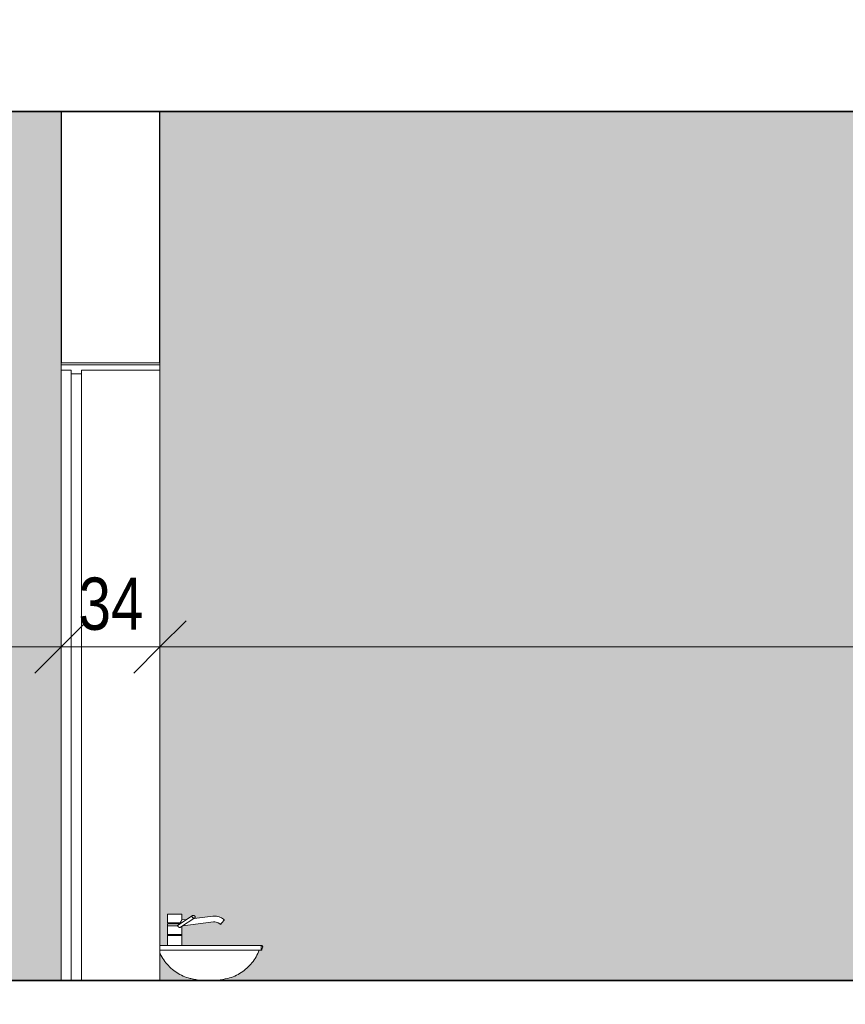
# Model space of a CAD drawing. Header units: centimetres. Extents: x 8603 to 10796, y -400 to 1711.
# Tile 14 of 20: x 9575 to 9859, y 876 to 1215. Entities that reach past the tile are written whole.
import ezdxf

# ---------------------------------------------------------------- set-up
doc = ezdxf.new("R2010")
doc.units = ezdxf.units.CM
for name, color, linetype, lineweight in [('A-ANNO-DIMS', 211, 'Continuous', 9), ('A-ANNO-DIMS-100', 211, 'Continuous', 9), ('A-DOOR', 31, 'Continuous', 9), ('A-DOOR-FRAM', 31, 'Continuous', 9), ('A-FLOR', 192, 'Continuous', 9), ('A-WALL', 113, 'Continuous', 9), ('A-WALL-PATT', 111, 'Continuous', 9), ('P-SANR-FIXT', 6, 'Continuous', 9)]:
    doc.layers.add(name, color=color, linetype=linetype, lineweight=lineweight)
doc.styles.add('Arial_2', font='arial.ttf', dxfattribs={"width": 0.8, "height": 18})
doc.dimstyles.new('Przekątna_-_1_8_mm_Arial', dxfattribs={"dimscale": 30.48, "dimtxt": 18.364669, "dimasz": 0.590551, "dimexe": 0.328084, "dimexo": 0.0625, "dimgap": 0.016404, "dimtad": 1, "dimdec": 0, "dimdsep": 46, "dimtxsty": 'Arial_2', "dimblk1": 'OBLIQUE', "dimblk2": 'OBLIQUE', "dimsah": 1, "dimcen": 0.09, "dimazin": 0, "dimtfac": 1, "dimtdec": 4, "dimtix": 1, "dimtmove": 0, "dimatfit": 3, "dimfxl": 0.328084, "dimfxlon": 1, "dimtvp": 1, "dimtolj": 1, "dimtzin": 0, "dimarcsym": 2})

# ---------------------------------------------------------------- blocks, each defined once
blk = doc.blocks.new('Drzwi-wewnętrzne-jednoskrzydłowe-dwupanelowe-drewniane - 900 x 2100mm-321421-Przekrój 7')
at = {"layer": 'A-DOOR', "lineweight": 18}
for p, q in [((9593.21, 1094), (9589.71, 1094)), ((9589.71, 1094), (9589.71, 884)), ((9593.21, 884), (9593.21, 1094)), ((9589.71, 884), (9593.21, 884))]:
    blk.add_line(p, q, dxfattribs=at)
at = {"layer": 'A-DOOR-FRAM', "lineweight": 18}
for p, q in [((9589.71, 1096.5), (9623.71, 1096.5)), ((9589.71, 1095.87), (9589.71, 1096.5)), ((9623.71, 1095.87), (9589.71, 1095.87)), ((9589.71, 1095.87), (9589.71, 1094)), ((9623.71, 1096.5), (9623.71, 1095.87)), ((9623.71, 1094), (9623.71, 1095.87)), ((9589.71, 1094), (9593.21, 1094)), ((9593.21, 1094), (9593.21, 1092.73)), ((9593.21, 1092.73), (9596.71, 1092.73)), ((9596.71, 1092.73), (9596.71, 1094)), ((9596.71, 1094), (9623.71, 1094))]:
    blk.add_line(p, q, dxfattribs=at)
at = {"layer": 'A-DOOR-FRAM'}
for p, q in [((9596.71, 1092.73), (9596.71, 884)), ((9623.71, 1094), (9623.71, 884))]:
    blk.add_line(p, q, dxfattribs=at)
blk = doc.blocks.new('Lavabo mural - 05 - 440mm x 350mm-346807-Przekrój 7')
at = {"layer": 'P-SANR-FIXT'}
for p, q in [((9626.28, 906.8), (9626.28, 903.8)), ((9628.78, 906.8), (9626.28, 906.8)), ((9631.28, 906.8), (9628.78, 906.8)), ((9634.88, 906.29), (9629.6, 902.8)), ((9630.82, 902.29), (9635.73, 905.53)), ((9631.28, 904.81), (9631.28, 906.8)), ((9632.97, 905.02), (9631.28, 904.81)), ((9641.91, 906.12), (9635.48, 905.33)), ((9635.48, 905.36), (9635.73, 905.53)), ((9645.85, 904.81), (9645.58, 905.03)), ((9628.78, 903.8), (9626.28, 903.8)), ((9626.28, 903.5), (9626.28, 896)), ((9626.28, 903.5), (9628.78, 903.5)), ((9626.28, 902.8), (9626.28, 899.8)), ((9626.41, 902.8), (9626.28, 902.8)), ((9626.28, 902.8), (9626.28, 899.8)), ((9628.78, 902.8), (9626.28, 902.8)), ((9626.48, 903.8), (9626.48, 903.5)), ((9630.79, 903.8), (9628.78, 903.8)), ((9628.78, 903.5), (9630.69, 903.5)), ((9629.93, 902.8), (9628.78, 902.8)), ((9631.28, 902.59), (9631.66, 902.85)), ((9631.28, 899.8), (9631.28, 902.64)), ((9631.28, 896), (9631.28, 902.62)), ((9631.28, 899.8), (9631.28, 902.62)), ((9631.64, 902.84), (9642.15, 904.13)), ((9644.29, 903.5), (9644.56, 903.28)), ((9626.41, 899.8), (9626.28, 899.8)), ((9628.78, 899.8), (9626.28, 899.8)), ((9626.28, 899.5), (9626.28, 896)), ((9626.28, 899.5), (9626.41, 899.5)), ((9626.28, 899.5), (9626.28, 896)), ((9626.28, 899.5), (9628.78, 899.5)), ((9626.48, 899.8), (9626.48, 899.5)), ((9631.28, 899.8), (9628.78, 899.8)), ((9628.78, 899.5), (9631.28, 899.5)), ((9631.08, 899.5), (9631.08, 899.8)), ((9631.28, 899.8), (9631.22, 899.8)), ((9631.22, 899.5), (9631.28, 899.5)), ((9631.28, 896), (9631.28, 899.5)), ((9631.28, 896), (9631.28, 899.5)), ((9623.71, 896), (9625.13, 896)), ((9625.13, 896), (9623.71, 896)), ((9641.48, 896), (9643.03, 896)), ((9643.03, 896), (9641.48, 896)), ((9644.58, 896), (9643.03, 896)), ((9644.58, 896), (9643.03, 896)), ((9657.68, 896), (9655.77, 896)), ((9657.68, 896), (9655.77, 896)), ((9658.58, 896), (9658.33, 896)), ((9658.58, 896), (9658.33, 896)), ((9658.58, 894.4), (9658.58, 896)), ((9658.58, 894.4), (9658.58, 896)), ((9658.67, 896), (9658.66, 896)), ((9658.66, 896), (9658.67, 896)), ((9658.8, 894.57), (9659.05, 895.5)), ((9658.8, 894.57), (9659.05, 895.5)), ((9623.71, 894.4), (9643.03, 894.4)), ((9623.71, 894.4), (9643.03, 894.4)), ((9643.03, 894.4), (9646.89, 894.4)), ((9643.03, 894.4), (9658.58, 894.4)), ((9647.81, 894.4), (9651.21, 894.4)), ((9651.21, 894.4), (9654.09, 894.4)), ((9654.79, 894.4), (9656.77, 894.4)), ((9656.77, 894.4), (9658.08, 894.4)), ((9658.24, 894.4), (9658.58, 894.4)), ((9658.57, 894.4), (9658.57, 894.57)), ((9658.57, 894.4), (9658.57, 894.57))]:
    blk.add_line(p, q, dxfattribs=at)
at = {"layer": 'P-SANR-FIXT', "flags": 128}
for points in [[(9634.88, 906.28), (9634.82, 906.23), (9634.77, 906.16), (9634.75, 906.08), (9634.74, 906), (9634.76, 905.91)], [(9634.76, 905.91), (9634.8, 905.82), (9634.86, 905.73), (9634.94, 905.66), (9635.03, 905.59), (9635.13, 905.53), (9635.24, 905.49), (9635.35, 905.46), (9635.46, 905.45), (9635.56, 905.46), (9635.65, 905.49), (9635.73, 905.53), (9635.8, 905.59), (9635.84, 905.66), (9635.87, 905.73), (9635.87, 905.82), (9635.85, 905.91)], [(9635.85, 905.91), (9635.81, 906), (9635.75, 906.08), (9635.68, 906.16), (9635.59, 906.23), (9635.48, 906.28), (9635.38, 906.33), (9635.27, 906.35), (9635.16, 906.36), (9635.05, 906.35), (9634.96, 906.33), (9634.88, 906.29)], [(9635.59, 906.23), (9635.68, 906.16), (9635.75, 906.08), (9635.81, 906), (9635.85, 905.91)], [(9635.85, 905.91), (9635.87, 905.82), (9635.87, 905.73), (9635.84, 905.66), (9635.8, 905.59), (9635.73, 905.53)], [(9645.58, 905.03), (9644.86, 905.53), (9644.06, 905.89), (9643.2, 906.1), (9641.91, 906.12)], [(9645.58, 904.49), (9645.68, 904.61), (9645.76, 904.71), (9645.82, 904.77), (9645.84, 904.8), (9645.82, 904.77), (9645.76, 904.71), (9645.68, 904.61), (9645.58, 904.49), (9645.47, 904.35), (9645.34, 904.2), (9645.2, 904.04)], [(9644.29, 903.5), (9643.73, 903.87), (9643.1, 904.09), (9642.62, 904.15), (9642.15, 904.13)], [(9645.2, 904.04), (9645.07, 903.88), (9644.94, 903.73), (9644.83, 903.59), (9644.73, 903.47), (9644.65, 903.38), (9644.59, 903.31), (9644.56, 903.28), (9644.59, 903.31), (9644.65, 903.38), (9644.73, 903.47), (9644.83, 903.59)], [(9643.05, 896), (9642.01, 896), (9640.96, 896), (9639.91, 896), (9638.86, 896), (9637.8, 896), (9636.74, 896), (9635.68, 896), (9634.62, 896), (9633.56, 896), (9632.51, 896), (9631.47, 896), (9630.43, 896), (9629.41, 896), (9628.39, 896), (9627.39, 896), (9626.41, 896), (9625.44, 896), (9624.49, 896), (9623.71, 896)], [(9658.67, 896), (9658.65, 896), (9658.6, 896), (9658.52, 896), (9658.4, 896), (9658.26, 896), (9658.08, 896), (9657.87, 896), (9657.63, 896), (9657.36, 896), (9657.05, 896), (9656.72, 896), (9656.36, 896), (9655.96, 896), (9655.54, 896), (9655.1, 896), (9654.62, 896), (9654.12, 896), (9653.59, 896), (9653.04, 896), (9652.47, 896), (9651.87, 896), (9651.25, 896), (9650.61, 896), (9649.95, 896), (9649.27, 896), (9648.57, 896), (9647.86, 896), (9647.13, 896), (9646.39, 896), (9645.63, 896), (9644.87, 896), (9644.09, 896), (9643.3, 896), (9643.05, 896)], [(9658.36, 896), (9658.49, 896), (9658.58, 896), (9658.64, 896), (9658.66, 896), (9658.67, 896)], [(9658.67, 896), (9658.68, 896), (9658.7, 896), (9658.71, 896), (9658.73, 895.99), (9658.75, 895.99), (9658.76, 895.99), (9658.78, 895.98), (9658.79, 895.98), (9658.81, 895.97), (9658.82, 895.97), (9658.84, 895.96), (9658.85, 895.95), (9658.86, 895.95), (9658.88, 895.94), (9658.89, 895.93), (9658.9, 895.92), (9658.92, 895.91), (9658.93, 895.9), (9658.94, 895.89), (9658.95, 895.88), (9658.96, 895.87), (9658.97, 895.85), (9658.98, 895.84), (9658.99, 895.83), (9659, 895.82), (9659.01, 895.8), (9659.02, 895.79), (9659.03, 895.77), (9659.03, 895.76), (9659.04, 895.74), (9659.04, 895.73), (9659.05, 895.71), (9659.05, 895.7), (9659.06, 895.68), (9659.06, 895.67), (9659.06, 895.65), (9659.06, 895.64), (9659.07, 895.62), (9659.07, 895.6), (9659.07, 895.59), (9659.06, 895.57), (9659.06, 895.56), (9659.06, 895.54), (9659.06, 895.52), (9659.06, 895.51), (9659.05, 895.5)], [(9658.67, 896), (9658.68, 896), (9658.7, 896), (9658.71, 896), (9658.73, 895.99), (9658.75, 895.99), (9658.76, 895.99), (9658.78, 895.98), (9658.79, 895.98), (9658.81, 895.97), (9658.82, 895.97), (9658.84, 895.96), (9658.85, 895.95), (9658.86, 895.95), (9658.88, 895.94), (9658.89, 895.93), (9658.9, 895.92), (9658.92, 895.91), (9658.93, 895.9), (9658.94, 895.89), (9658.95, 895.88), (9658.96, 895.87), (9658.97, 895.85), (9658.98, 895.84), (9658.99, 895.83), (9659, 895.82), (9659.01, 895.8), (9659.02, 895.79), (9659.03, 895.77), (9659.03, 895.76), (9659.04, 895.74), (9659.04, 895.73), (9659.05, 895.71), (9659.05, 895.7), (9659.06, 895.68), (9659.06, 895.67), (9659.06, 895.65), (9659.06, 895.64), (9659.07, 895.62), (9659.07, 895.6), (9659.07, 895.59), (9659.06, 895.57), (9659.06, 895.56), (9659.06, 895.54), (9659.06, 895.52), (9659.06, 895.51), (9659.05, 895.5)], [(9659.04, 895.5), (9658.92, 895.03), (9658.8, 894.57)], [(9634.08, 884.69), (9633.47, 884.86), (9632.88, 885.05), (9632.29, 885.27), (9631.71, 885.51), (9631.14, 885.77), (9630.58, 886.06), (9630.04, 886.37), (9629.5, 886.69), (9628.98, 887.04), (9628.48, 887.41), (9627.99, 887.8), (9627.51, 888.21), (9627.05, 888.64), (9626.61, 889.09), (9626.19, 889.55), (9625.79, 890.03), (9625.4, 890.53), (9625.04, 891.04), (9624.7, 891.56), (9624.38, 892.1), (9624.08, 892.65), (9623.8, 893.22), (9623.71, 893.4)], [(9657.84, 894.4), (9657.61, 893.81), (9657.36, 893.24), (9657.08, 892.68), (9656.78, 892.13), (9656.46, 891.59), (9656.12, 891.06), (9655.75, 890.55), (9655.37, 890.05), (9654.97, 889.57), (9654.55, 889.11), (9654.11, 888.66), (9653.65, 888.23), (9653.18, 887.82), (9652.69, 887.43), (9652.18, 887.06), (9651.66, 886.71), (9651.13, 886.38), (9650.58, 886.07), (9650.03, 885.78), (9649.46, 885.52), (9648.88, 885.28), (9648.29, 885.06), (9647.69, 884.87), (9647.09, 884.7), (9647.06, 884.69)], [(9658.8, 894.57), (9658.8, 894.56), (9658.8, 894.55), (9658.79, 894.54), (9658.79, 894.53), (9658.79, 894.52), (9658.78, 894.52), (9658.78, 894.51), (9658.77, 894.5), (9658.77, 894.49), (9658.76, 894.49), (9658.76, 894.48), (9658.75, 894.47), (9658.74, 894.46), (9658.74, 894.46), (9658.73, 894.45), (9658.72, 894.45), (9658.72, 894.44), (9658.71, 894.43), (9658.7, 894.43), (9658.69, 894.43), (9658.68, 894.42), (9658.68, 894.42), (9658.67, 894.41), (9658.66, 894.41), (9658.65, 894.41), (9658.64, 894.4), (9658.63, 894.4), (9658.62, 894.4), (9658.61, 894.4), (9658.6, 894.4), (9658.59, 894.4), (9658.59, 894.4), (9658.58, 894.4)], [(9658.8, 894.57), (9658.8, 894.56), (9658.8, 894.55), (9658.79, 894.54), (9658.79, 894.53), (9658.79, 894.52), (9658.78, 894.52), (9658.78, 894.51), (9658.77, 894.5), (9658.77, 894.49), (9658.76, 894.49), (9658.76, 894.48), (9658.75, 894.47), (9658.74, 894.46), (9658.74, 894.46), (9658.73, 894.45), (9658.72, 894.45), (9658.72, 894.44), (9658.71, 894.43), (9658.7, 894.43), (9658.69, 894.43), (9658.68, 894.42), (9658.68, 894.42), (9658.67, 894.41), (9658.66, 894.41), (9658.65, 894.41), (9658.64, 894.4), (9658.63, 894.4), (9658.62, 894.4), (9658.61, 894.4), (9658.6, 894.4), (9658.59, 894.4), (9658.59, 894.4), (9658.58, 894.4)], [(9638.8, 884), (9637.91, 884.05), (9637.01, 884.14), (9636.12, 884.27), (9635.24, 884.43), (9634.36, 884.62), (9634.08, 884.69)], [(9647.06, 884.69), (9646.19, 884.49), (9645.31, 884.31), (9644.42, 884.18), (9643.53, 884.08), (9642.63, 884.01), (9642.34, 884)]]:
    blk.add_lwpolyline(points, dxfattribs=at)
at = {"layer": 'P-SANR-FIXT'}
for points, knots in [([(9631.28, 904.81), (9631.28, 904.81), (9631.27, 904.8), (9631.23, 904.75), (9631.19, 904.7)], [-0.500266, -0.500266, -0.500266, -0.500266, -0.4444444, -0.3333333, -0.3333333, -0.3333333, -0.3333333]), ([(9629.92, 902.71), (9629.92, 902.67), (9629.93, 902.62), (9629.95, 902.56), (9629.97, 902.53), (9629.98, 902.5), (9629.99, 902.48), (9630.02, 902.45), (9630.05, 902.42), (9630.08, 902.39), (9630.11, 902.37), (9630.13, 902.35), (9630.15, 902.34), (9630.17, 902.32), (9630.21, 902.3), (9630.25, 902.28), (9630.28, 902.27), (9630.31, 902.26), (9630.34, 902.25), (9630.4, 902.24), (9630.5, 902.22), (9630.59, 902.22), (9630.67, 902.23), (9630.71, 902.24), (9630.74, 902.25), (9630.76, 902.26), (9630.77, 902.27)], [-1, -1, -1, -1, -0.9444444, -0.9166667, -0.9027778, -0.8888889, -0.875, -0.8611111, -0.8333333, -0.8055556, -0.7916667, -0.7777778, -0.7638889, -0.75, -0.7222222, -0.6944444, -0.6805556, -0.6666667, -0.6388889, -0.6111111, -0.5555556, -0.4444444, -0.4166667, -0.3888889, -0.3611111, -0.3333333, -0.3333333, -0.3333333, -0.3333333]), ([(9631.19, 904.7), (9631.18, 904.67), (9631.14, 904.63), (9631.09, 904.56), (9631.06, 904.51), (9631.04, 904.47), (9631.01, 904.43), (9630.97, 904.37), (9630.94, 904.3), (9630.91, 904.25), (9630.89, 904.21), (9630.87, 904.16), (9630.85, 904.1), (9630.82, 903.98), (9630.8, 903.88), (9630.79, 903.8)], [-0.3333333, -0.3333333, -0.3333333, -0.3333333, -0.2777778, -0.25, -0.2222222, -0.2083333, -0.1944444, -0.1666667, -0.1388889, -0.125, -0.1111111, -0.0972222, -0.0833333, -0.0555556, 0, 0, 0, 0]), ([(9658.8, 894.57), (9658.79, 894.54), (9658.75, 894.47), (9658.69, 894.42), (9658.62, 894.4), (9658.59, 894.4), (9658.57, 894.4)], [-1, -1, -1, -1, -0.666667, -0.333333, -0.166667, 0, 0, 0, 0])]:
    blk.add_open_spline(points, degree=3, knots=knots, dxfattribs=at)
for points in [[(9631.27, 904.8), (9631.28, 904.81), (9631.28, 904.81), (9631.28, 904.81)], [(9629.78, 902.8), (9629.82, 902.8), (9629.87, 902.8), (9629.93, 902.8)], [(9629.93, 902.8), (9629.93, 902.79), (9629.92, 902.76), (9629.92, 902.73), (9629.92, 902.71)], [(9630.53, 903.76), (9630.53, 903.77), (9630.53, 903.79), (9630.53, 903.8)], [(9630.53, 903.8), (9630.53, 903.79), (9630.53, 903.76), (9630.53, 903.73), (9630.53, 903.71)], [(9630.53, 903.71), (9630.53, 903.68), (9630.53, 903.6), (9630.55, 903.53), (9630.56, 903.5)], [(9630.56, 903.5), (9630.55, 903.53), (9630.54, 903.57), (9630.54, 903.6)], [(9658.66, 896), (9658.72, 896), (9658.84, 895.97), (9658.99, 895.85), (9659.06, 895.68), (9659.06, 895.56), (9659.04, 895.5)]]:
    blk.add_open_spline(points, degree=3, dxfattribs=at)
blk = doc.blocks.new('DIMBLOCK3-Przekrój 7')
at = {"layer": 'A-ANNO-DIMS-100'}
for p, q in [((9396.71, 998.79), (9396.71, 1008.79)), ((9396.71, 998.79), (9405.71, 1007.79)), ((9589.71, 998.79), (9589.71, 1008.79)), ((9589.71, 998.79), (9598.71, 1007.79)), ((9396.71, 998.79), (9387.71, 989.79)), ((9396.71, 998.79), (9589.71, 998.79)), ((9396.71, 998.79), (9396.71, 988.79)), ((9589.71, 998.79), (9580.71, 989.79)), ((9589.71, 998.79), (9589.71, 988.79))]:
    blk.add_line(p, q, dxfattribs=at)
at = {"layer": 'A-ANNO-DIMS-100', "color": 0, "insert": (9476.69, 1022.66), "char_height": 18, "width": 39.6677, "attachment_point": 1, "line_spacing_factor": 0.941778, "style": 'Arial_2'}
blk.add_mtext('193', dxfattribs=at)
blk = doc.blocks.new('_Oblique')
at = {"color": 0, "linetype": 'ByBlock', "lineweight": -2}
blk.add_line((-0.5, -0.5), (0.5, 0.5), dxfattribs=at)
blk = doc.blocks.new('DIMBLOCK4-Przekrój 7')
at = {"layer": 'A-ANNO-DIMS-100'}
for p, q in [((9589.71, 998.79), (9589.71, 1008.79)), ((9589.71, 998.79), (9598.71, 1007.79)), ((9623.71, 998.79), (9623.71, 1008.79)), ((9623.71, 998.79), (9632.71, 1007.79)), ((9589.71, 998.79), (9580.71, 989.79)), ((9589.71, 998.79), (9623.71, 998.79)), ((9589.71, 998.79), (9589.71, 988.79)), ((9623.71, 998.79), (9614.71, 989.79)), ((9623.71, 998.79), (9623.71, 988.79))]:
    blk.add_line(p, q, dxfattribs=at)
at = {"layer": 'A-ANNO-DIMS-100', "color": 0, "insert": (9595.7, 1022.66), "char_height": 18, "width": 26.4451, "attachment_point": 1, "line_spacing_factor": 0.941778, "style": 'Arial_2'}
blk.add_mtext('34', dxfattribs=at)
blk = doc.blocks.new('DIMBLOCK5-Przekrój 7')
at = {"layer": 'A-ANNO-DIMS-100'}
for p, q in [((9623.71, 998.79), (9623.71, 1008.79)), ((9623.71, 998.79), (9632.71, 1007.79)), ((10350.71, 998.79), (10350.71, 1008.79)), ((10350.71, 998.79), (10359.71, 1007.79)), ((9623.71, 998.79), (9614.71, 989.79)), ((9623.71, 998.79), (10350.71, 998.79)), ((9623.71, 998.79), (9623.71, 988.79)), ((10350.71, 998.79), (10341.71, 989.79)), ((10350.71, 998.79), (10350.71, 988.79))]:
    blk.add_line(p, q, dxfattribs=at)
at = {"layer": 'A-ANNO-DIMS-100', "color": 0, "insert": (9970.69, 1022.66), "char_height": 18, "width": 39.6677, "attachment_point": 1, "line_spacing_factor": 0.941778, "style": 'Arial_2'}
blk.add_mtext('727', dxfattribs=at)

msp = doc.modelspace()

# ---------------------------------------------------------------- hatches: boundary and pattern name
at = {"layer": 'A-WALL-PATT'}
h = msp.add_hatch(color=256, dxfattribs=at)
h.paths.add_polyline_path([(8875.71, 440), (9230.03, 440), (9315.78, 486.58), (9035.31, 640.22), (9010.71, 640.22), (9010.71, 653.8), (9008.11, 655.22), (8900.71, 655.22), (8900.71, 640.22), (8875.71, 640.22), (8875.71, 470.84)])
h.paths.add_polyline_path([(9425.71, 440), (9429.71, 440), (9429.71, 650), (9574.71, 650), (9574.71, 440), (9961.71, 440), (9961.71, 840), (10017.71, 840), (10017.71, 440), (10337.71, 440), (10337.71, 842), (9396.71, 842), (9396.71, 837.56), (9365.95, 837.56), (9130.29, 708.38), (9425.71, 546.37), (9425.71, 456.44)])
h.paths.add_polyline_path([(9390.71, 440), (9393.22, 440), (9393.21, 444.13), (9392.21, 444.68), (9383.59, 440)])
h.paths.add_polyline_path([(9238.41, 440), (9266.85, 440), (9334.1, 476.53), (9319.95, 484.29), (9254.36, 448.66)])
h.paths.add_polyline_path([(9377.31, 440), (9389.08, 446.4), (9373.88, 454.73), (9346.77, 440), (9374.26, 440)])
h.paths.add_polyline_path([(9396.96, 440), (9400.75, 440), (9396.96, 442.07)])
h.paths.add_polyline_path([(9273.14, 440), (9303.67, 440), (9334.48, 456.74), (9334.46, 473.31), (9288.62, 448.41)])
h.paths.add_polyline_path([(9340.49, 440), (9370.76, 456.44), (9355.56, 464.77), (9336.95, 454.66), (9336.96, 440), (9340, 440)])
h.paths.add_polyline_path([(9309.95, 440), (9334.48, 440), (9334.46, 453.31), (9322.88, 447.02)])
h.paths.add_polyline_path([(9400.75, 456.44), (9423.21, 456.44), (9423.21, 464.39), (9396.96, 478.78), (9397.08, 469.03), (9397.18, 468.73), (9397.16, 468.11), (9396.96, 467.55), (9396.96, 456.44)])
h.paths.add_polyline_path([(9336.95, 458.08), (9352.43, 466.49), (9337.23, 474.82), (9336.94, 474.66), (9336.95, 461.97)])
h.paths.add_polyline_path([(9423.22, 467.81), (9423.21, 484.39), (9396.96, 498.78), (9397.01, 489.15), (9397.18, 488.73), (9397.16, 488.11), (9396.96, 487.55), (9396.96, 482.2), (9423.21, 467.81)])
h.paths.add_polyline_path([(9393.21, 472.89), (9393.23, 472.89), (9393.21, 480.84), (9389.19, 483.04), (9370.5, 472.89), (9391.39, 472.89)])
h.paths.add_polyline_path([(9365.71, 473.7), (9386.06, 484.76), (9370.87, 493.09), (9363.95, 489.33), (9365.71, 489.33), (9365.71, 479.7)])
h.paths.add_polyline_path([(9393.23, 484.25), (9393.21, 485.23), (9392.33, 484.75), (9393.21, 484.26)])
h.paths.add_polyline_path([(9389.2, 486.46), (9393.24, 488.73), (9393.21, 500.84), (9389.19, 503.04), (9374, 494.79), (9388.97, 486.59)])
h.paths.add_polyline_path([(9423.23, 487.81), (9423.21, 504.39), (9396.96, 518.78), (9397.08, 509.03), (9397.18, 508.73), (9397.16, 508.11), (9396.96, 507.55), (9396.96, 502.2), (9423.21, 487.81)])
h.paths.add_polyline_path([(9336.96, 489.33), (9357.67, 489.33), (9367.74, 494.8), (9353.58, 502.56), (9336.93, 493.52), (9336.94, 489.33)])
h.paths.add_polyline_path([(9370.87, 496.51), (9386.06, 504.76), (9371.91, 512.52), (9356.72, 504.26), (9369.18, 497.43)])
h.paths.add_polyline_path([(9335.71, 497.41), (9349.41, 504.85), (9326.96, 517.16), (9326.96, 505.78), (9335.71, 505.78), (9335.71, 497.43)])
h.paths.add_polyline_path([(9393.24, 504.25), (9393.21, 505.23), (9392.33, 504.75), (9393.21, 504.26)])
h.paths.add_polyline_path([(9305.71, 505.78), (9324.46, 505.78), (9324.46, 518.52), (9226.96, 571.97), (9226.96, 555.11), (9245.71, 555.11), (9245.71, 538.67), (9275.71, 538.67), (9275.71, 522.22), (9305.71, 522.22), (9305.71, 506.3)])
h.paths.add_polyline_path([(9389.2, 506.46), (9393.24, 508.73), (9393.21, 520.84), (9390.24, 522.47), (9375.04, 514.22), (9385.05, 508.73)])
h.paths.add_polyline_path([(9352.55, 506.55), (9367.74, 514.8), (9326.95, 537.16), (9326.96, 520.57), (9340, 513.43)])
h.paths.add_polyline_path([(9423.23, 507.8), (9423.21, 524.39), (9326.94, 577.17), (9326.96, 560.57), (9389.2, 526.46), (9394.06, 529.1), (9394.3, 529.41), (9394.71, 529.73), (9395.2, 529.93), (9395.83, 529.98), (9396.56, 529.79), (9396.76, 529.7), (9397.31, 529.18), (9397.56, 528.73), (9397.67, 528.31), (9397.68, 527.72), (9397.5, 527.13), (9397.55, 527.13), (9397.13, 526.59), (9396.34, 526.11), (9396.23, 526.07), (9396.34, 526), (9396.96, 526), (9396.96, 522.2), (9423.21, 507.81)])
h.paths.add_polyline_path([(9370.87, 516.51), (9386.06, 524.76), (9326.95, 557.16), (9326.96, 540.57), (9365.7, 519.34)])
h.paths.add_polyline_path([(9324.47, 521.94), (9324.46, 538.52), (9226.95, 591.97), (9226.96, 575.39), (9324.46, 521.94)])
h.paths.add_polyline_path([(9423.24, 527.8), (9423.25, 543.23), (9399.96, 556), (9326.93, 596.03), (9326.96, 580.57), (9423.21, 527.81)])
h.paths.add_polyline_path([(9324.48, 541.94), (9324.46, 558.52), (9226.95, 611.98), (9226.96, 595.39), (9324.46, 541.94)])
h.paths.add_polyline_path([(9215.71, 555.11), (9224.46, 555.11), (9224.46, 573.34), (9126.96, 626.78), (9126.93, 620.89), (9125.71, 620.89), (9125.71, 604.44), (9155.71, 604.44), (9155.71, 588), (9185.71, 588), (9185.71, 571.56), (9215.71, 571.56), (9215.71, 557.85)])
h.paths.add_polyline_path([(9324.48, 561.93), (9324.46, 578.52), (9226.94, 631.98), (9226.96, 615.39), (9324.46, 561.94)])
h.paths.add_polyline_path([(9224.47, 576.76), (9224.46, 593.34), (9126.96, 646.79), (9126.96, 630.2), (9224.46, 576.76)])
h.paths.add_polyline_path([(9324.49, 581.93), (9324.46, 597.38), (9226.93, 650.84), (9226.96, 635.39), (9324.46, 581.94)])
h.paths.add_polyline_path([(9224.48, 596.75), (9224.46, 613.34), (9126.95, 666.79), (9126.96, 650.2), (9224.46, 596.76)])
h.paths.add_polyline_path([(9224.48, 616.75), (9224.46, 633.34), (9126.94, 686.8), (9126.96, 670.2), (9224.46, 616.76)])
h.paths.add_polyline_path([(9095.71, 620.89), (9124.46, 620.89), (9124.46, 628.15), (9054.2, 666.67), (9035.71, 656.54), (9035.71, 653.78), (9065.71, 653.78), (9065.71, 637.33), (9095.71, 637.33), (9095.71, 629.76)])
h.paths.add_polyline_path([(9124.47, 631.57), (9124.46, 648.15), (9072.44, 676.67), (9057.32, 668.38), (9124.46, 631.57)])
h.paths.add_polyline_path([(9224.49, 636.74), (9224.46, 652.2), (9126.93, 705.66), (9126.96, 690.2), (9224.46, 636.76)])
h.paths.add_polyline_path([(9124.48, 651.57), (9124.46, 668.15), (9090.68, 686.67), (9075.56, 678.38), (9124.46, 651.57)])
h.paths.add_polyline_path([(9401.71, 972), (9401.78, 971.48), (9401.98, 971), (9402.13, 971), (9401.78, 971.84)])
h.paths.add_polyline_path([(9402.3, 973.41), (9401.98, 973), (9401.78, 972.52), (9401.78, 972.16), (9402.13, 973)])
h.paths.add_polyline_path([(9403.71, 974), (9403.09, 973.89), (9402.46, 973.53), (9402.71, 973.59), (9403.69, 973.99)])
h.paths.add_polyline_path([(9403.71, 970), (9402.63, 970.33), (9403.09, 970.11), (9403.2, 970.07)])
h.paths.add_polyline_path([(9014.55, 670.22), (9031.46, 670.22), (9031.46, 677.99), (9031.27, 678.33), (9031.27, 679.11), (9031.46, 679.67), (9031.46, 690.92), (9031.21, 690.84), (9031.27, 694.23), (9031.46, 694.34), (9031.46, 697.99), (9031.27, 698.33), (9031.27, 699.11), (9031.46, 699.67), (9031.46, 710.92), (9031.21, 710.84), (9031.27, 714.23), (9031.46, 714.34), (9031.46, 717.99), (9031.27, 718.33), (9031.27, 719.11), (9031.46, 719.67), (9031.46, 730.92), (9031.21, 730.84), (9031.21, 734.2), (9031.46, 734.34), (9031.46, 737.99), (9031.27, 738.33), (9031.27, 739.11), (9031.46, 739.67), (9031.46, 750.92), (9031.21, 750.84), (9031.21, 754.2), (9031.46, 754.34), (9031.46, 756.68), (9031.3, 756.81), (9030.98, 757.22), (9030.78, 757.7), (9030.71, 758.74), (9030.78, 773.96), (9395.86, 974), (9403.88, 973.93), (9405.13, 973.41), (9405.71, 972), (9405.13, 970.59), (9403.71, 970), (9404.96, 970), (9404.96, 953.1), (9405.21, 952.5), (9404.96, 951.9), (9404.96, 933.1), (9405.21, 932.5), (9404.96, 931.8), (9404.96, 913.1), (9405.21, 912.5), (9404.96, 911.9), (9404.96, 893.1), (9405.19, 892.44), (9404.96, 891.9), (9404.96, 884), (9418.71, 884), (9418.71, 1094), (9563.71, 1094), (9563.71, 884), (9589.71, 884), (9589.71, 1183), (9478.71, 1183), (9478.71, 1179.99), (9210.71, 1180.01), (9210.71, 1183), (8875.71, 1183), (8875.71, 670.22), (9010.71, 670.22)])
h.paths.add_polyline_path([(9034.21, 678.72), (9034.21, 680.22), (9035.71, 680.22), (9035.71, 686.67), (9054.2, 686.67), (9038.96, 695.02), (9033.96, 692.29), (9033.96, 679.45), (9034.16, 679.11)])
h.paths.add_polyline_path([(9033.96, 670.22), (9035.71, 670.22), (9035.6, 676.86), (9034.95, 677.27), (9034.21, 677.27), (9034.16, 678.33), (9033.96, 677.77), (9033.96, 673.39)])
h.paths.add_polyline_path([(9124.48, 671.56), (9124.46, 688.15), (9108.93, 696.67), (9093.81, 688.38), (9124.46, 671.57)])
h.paths.add_polyline_path([(9065.71, 686.67), (9065.71, 700.36), (9057.2, 705.02), (9042.08, 696.73), (9060.44, 686.67)])
h.paths.add_polyline_path([(9124.49, 691.56), (9124.46, 705.19), (9112.05, 698.38), (9124.46, 691.57)])
h.paths.add_polyline_path([(9033.96, 695.71), (9035.84, 696.73), (9034.95, 697.27), (9034.21, 697.27), (9034.16, 698.33), (9033.96, 697.77), (9033.96, 697.27)])
h.paths.add_polyline_path([(9038.96, 698.44), (9054.08, 706.73), (9038.96, 715.02), (9033.96, 712.29), (9033.96, 699.45), (9034.16, 699.11), (9034.21, 699.47), (9034.21, 700.22), (9035.81, 700.17), (9038.45, 698.72)])
h.paths.add_polyline_path([(9095.71, 703.11), (9095.71, 703.91), (9075.44, 715.02), (9060.32, 706.73), (9066.93, 703.11), (9083.07, 703.11)])
h.paths.add_polyline_path([(9095.71, 707.33), (9095.71, 719.56), (9101.58, 719.56), (9092.65, 724.45), (9078.57, 716.73), (9083.07, 714.26)])
h.paths.add_polyline_path([(9057.2, 708.44), (9072.32, 716.73), (9057.2, 725.02), (9042.08, 716.73), (9054.03, 710.18)])
h.paths.add_polyline_path([(9034.21, 718.72), (9034.21, 720.22), (9035.81, 720.17), (9038.96, 718.44), (9054.08, 726.73), (9038.96, 735.02), (9033.96, 732.29), (9033.96, 719.45), (9034.17, 719.05)])
h.paths.add_polyline_path([(9033.96, 715.71), (9035.84, 716.73), (9034.95, 717.27), (9034.21, 717.27), (9034.16, 718.33), (9033.96, 717.77), (9033.96, 717.27)])
h.paths.add_polyline_path([(9075.44, 718.44), (9089.53, 726.16), (9074.4, 734.45), (9060.32, 726.73), (9074.51, 718.96)])
h.paths.add_polyline_path([(9109.9, 719.56), (9125.71, 719.56), (9125.71, 736), (9131.46, 736), (9131.46, 745.73), (9096.81, 726.73), (9108.76, 720.18)])
h.paths.add_polyline_path([(9093.69, 728.44), (9131.47, 749.15), (9131.46, 765.73), (9078.57, 736.73), (9091.63, 729.57)])
h.paths.add_polyline_path([(9057.2, 728.44), (9071.28, 736.16), (9056.16, 744.45), (9042.08, 736.73), (9048.81, 733.04)])
h.paths.add_polyline_path([(9033.96, 735.71), (9035.76, 736.78), (9034.95, 737.27), (9034.21, 737.27), (9034.16, 738.33), (9033.96, 737.77), (9033.96, 736.78)])
h.paths.add_polyline_path([(9133.96, 736), (9155.71, 736), (9155.71, 752.44), (9185.71, 752.44), (9185.71, 768.89), (9215.71, 768.89), (9215.71, 785.33), (9231.46, 785.33), (9231.46, 800.55), (9133.96, 747.1)])
h.paths.add_polyline_path([(9075.44, 738.44), (9131.48, 769.16), (9131.46, 785.73), (9060.32, 746.73), (9074.51, 738.96)])
h.paths.add_polyline_path([(9038.96, 738.44), (9053.04, 746.16), (9037.92, 754.45), (9033.96, 752.29), (9033.96, 739.45), (9034.16, 739.11), (9034.21, 739.47), (9034.21, 740.22), (9035.81, 740.17), (9038.45, 738.72)])
h.paths.add_polyline_path([(9057.2, 748.44), (9131.48, 789.16), (9131.46, 805.73), (9042.08, 756.73), (9048.81, 753.04)])
h.paths.add_polyline_path([(9133.96, 750.52), (9231.47, 803.97), (9231.46, 820.55), (9133.95, 767.1), (9133.96, 754.51)])
h.paths.add_polyline_path([(9033.96, 755.71), (9034.69, 756.22), (9033.93, 756.58), (9033.96, 756.06)])
h.paths.add_polyline_path([(9038.96, 758.44), (9131.49, 809.17), (9131.46, 824.59), (9034.71, 771.56), (9034.71, 760.47), (9035.29, 760.39), (9036.39, 759.85), (9038.05, 758.94)])
h.paths.add_polyline_path([(9133.95, 770.52), (9231.48, 823.97), (9231.46, 840.55), (9133.95, 787.09), (9133.95, 772.24)])
h.paths.add_polyline_path([(9245.71, 785.33), (9245.71, 801.78), (9275.71, 801.78), (9275.71, 818.22), (9305.71, 818.22), (9305.71, 834.67), (9331.46, 834.67), (9331.46, 855.36), (9233.96, 801.91), (9233.96, 785.33)])
h.paths.add_polyline_path([(9133.95, 790.51), (9231.48, 843.98), (9231.46, 860.55), (9133.94, 807.09)])
h.paths.add_polyline_path([(9233.96, 805.33), (9331.47, 858.79), (9331.46, 875.36), (9233.95, 821.91), (9233.96, 807.7)])
h.paths.add_polyline_path([(9133.94, 810.51), (9231.49, 863.98), (9231.46, 879.41), (9133.93, 825.94), (9133.94, 816.56)])
h.paths.add_polyline_path([(9233.95, 825.33), (9331.48, 878.79), (9331.44, 895.35), (9233.95, 841.91), (9233.95, 825.43)])
h.paths.add_polyline_path([(9335.71, 834.67), (9335.71, 851.11), (9365.38, 851.11), (9365.38, 867.56), (9396.71, 867.56), (9396.71, 884), (9402.46, 884), (9402.37, 892.12), (9402.21, 892.5), (9402.21, 891), (9396.29, 890.89), (9333.96, 856.73), (9333.96, 834.67)])
h.paths.add_polyline_path([(9233.95, 845.33), (9331.49, 898.79), (9331.44, 915.35), (9233.94, 861.9), (9233.94, 852.02)])
h.paths.add_polyline_path([(9402.21, 932.5), (9402.46, 933.26), (9402.37, 952.12), (9402.21, 952.5), (9402.21, 951), (9396.29, 950.89), (9333.94, 916.72), (9333.96, 900.15), (9395.91, 934), (9402.21, 933.95), (9402.21, 932.89)])
h.paths.add_polyline_path([(9402.21, 912.5), (9402.46, 913.26), (9402.37, 932.12), (9402.21, 932.5), (9402.21, 931), (9396.29, 930.89), (9333.95, 896.72), (9333.96, 880.15), (9395.91, 914), (9402.21, 913.95), (9402.21, 912.89)])
h.paths.add_polyline_path([(9333.96, 860.15), (9395.91, 894), (9402.21, 893.95), (9402.21, 892.5), (9402.46, 893.26), (9402.37, 912.12), (9402.21, 912.5), (9402.21, 911), (9396.29, 910.89), (9333.95, 876.72), (9333.96, 860.88)])
h.paths.add_polyline_path([(9233.94, 865.32), (9331.49, 918.8), (9331.44, 934.21), (9233.93, 880.76), (9233.94, 869.75)])
h.paths.add_polyline_path([(10337.71, 884), (10350.71, 884), (10350.71, 1223), (10337.71, 1223), (10337.71, 1183), (9623.71, 1183), (9623.71, 896), (9626.41, 896.02), (9626.41, 903.5), (9626.6, 903.5), (9626.6, 903.8), (9626.41, 903.8), (9626.41, 906.8), (9631.16, 906.8), (9631.27, 904.8), (9633.13, 905.13), (9635.16, 906.36), (9635.59, 906.23), (9635.85, 905.91), (9635.81, 905.61), (9635.56, 905.42), (9635.65, 905.35), (9642.03, 906.08), (9643.15, 906.07), (9644.35, 905.73), (9644.78, 905.55), (9645.49, 904.93), (9645.34, 904.7), (9645.55, 904.45), (9644.8, 903.61), (9644.56, 903.82), (9644.3, 903.65), (9643.23, 904.13), (9642.15, 904.18), (9642.06, 904.13), (9631.45, 902.71), (9631.28, 902.5), (9631.2, 896), (9658.57, 895.89), (9658.83, 895.86), (9658.83, 895.5), (9659.04, 895.5), (9658.8, 894.57), (9658.57, 894.57), (9658.57, 894.4), (9657.81, 894.33), (9655.83, 890.73), (9653.43, 888.08), (9650.26, 885.94), (9646.63, 884.65), (9644.01, 884.17), (9643.56, 884), (10247.84, 884)])
h.paths.add_polyline_path([(9638.8, 884), (9638.8, 884.04), (9638.48, 884.03)])
h.paths.add_polyline_path([(9638.8, 884), (9636.1, 884.3), (9633.33, 884.98), (9630.57, 886.1), (9627.67, 888.12), (9625.4, 890.57), (9623.71, 893.4), (9623.71, 884), (9638.61, 884)])
h.paths.add_polyline_path([(9630.54, 903.6), (9630.54, 903.72), (9630.48, 903.8), (9630.25, 903.74), (9630.53, 903.61)])
h.paths.add_polyline_path([(9635.38, 905.32), (9635.63, 905.46), (9635.42, 905.34)])
h.paths.add_polyline_path([(9333.94, 920.14), (9395.91, 954), (9402.21, 953.95), (9402.21, 952.5), (9402.46, 953.26), (9402.46, 970), (9396.59, 969.92), (9333.93, 935.57), (9333.94, 922.94)])

# ---------------------------------------------------------------- linework, layer by layer
at = {"layer": 'A-FLOR', "lineweight": 35}
for p, q in [((9478.71, 1183), (10337.71, 1183)), ((10350.71, 884), (9396.71, 884))]:
    msp.add_line(p, q, dxfattribs=at)
at = {"layer": 'A-WALL', "lineweight": 25}
for p, q in [((9589.71, 1183), (9589.71, 1096.5)), ((9623.71, 1096.5), (9623.71, 1183))]:
    msp.add_line(p, q, dxfattribs=at)

# ---------------------------------------------------------------- block references
at = {"layer": 'A-DOOR-FRAM'}
msp.add_blockref('Drzwi-wewnętrzne-jednoskrzydłowe-dwupanelowe-drewniane - 900 x 2100mm-321421-Przekrój 7', (0, 0), dxfattribs=at)
at = {"layer": 'P-SANR-FIXT'}
msp.add_blockref('Lavabo mural - 05 - 440mm x 350mm-346807-Przekrój 7', (0, 0), dxfattribs=at)

# ---------------------------------------------------------------- dimensions: what is measured, and where the dimension line sits
at = {"layer": 'A-ANNO-DIMS'}
for base, p1, p2, override, picture, middle in [((9589.71, 998.79), (9396.71, 988.79), (9589.71, 1008.79), {"dimpost": '<>', "dimfxl": 194.033502}, 'DIMBLOCK3-Przekrój 7', (9493.21, 1008.48)), ((9623.71, 998.79), (9589.71, 1008.79), (9623.71, 1008.79), {"dimpost": '<>', "dimfxl": 34}, 'DIMBLOCK4-Przekrój 7', (9606.71, 1008.48)), ((10350.71, 998.79), (9623.71, 1008.79), (10350.71, 1008.79), {"dimpost": '<>', "dimfxl": 727}, 'DIMBLOCK5-Przekrój 7', (9987.21, 1008.32))]:
    dim = msp.add_linear_dim(base=base, p1=p1, p2=p2, dimstyle='Przekątna_-_1_8_mm_Arial', override=override, dxfattribs=at)
    dim.commit()
    dim.dimension.update_dxf_attribs({"geometry": picture, "text_midpoint": middle})

doc.saveas('drawing.dxf')
